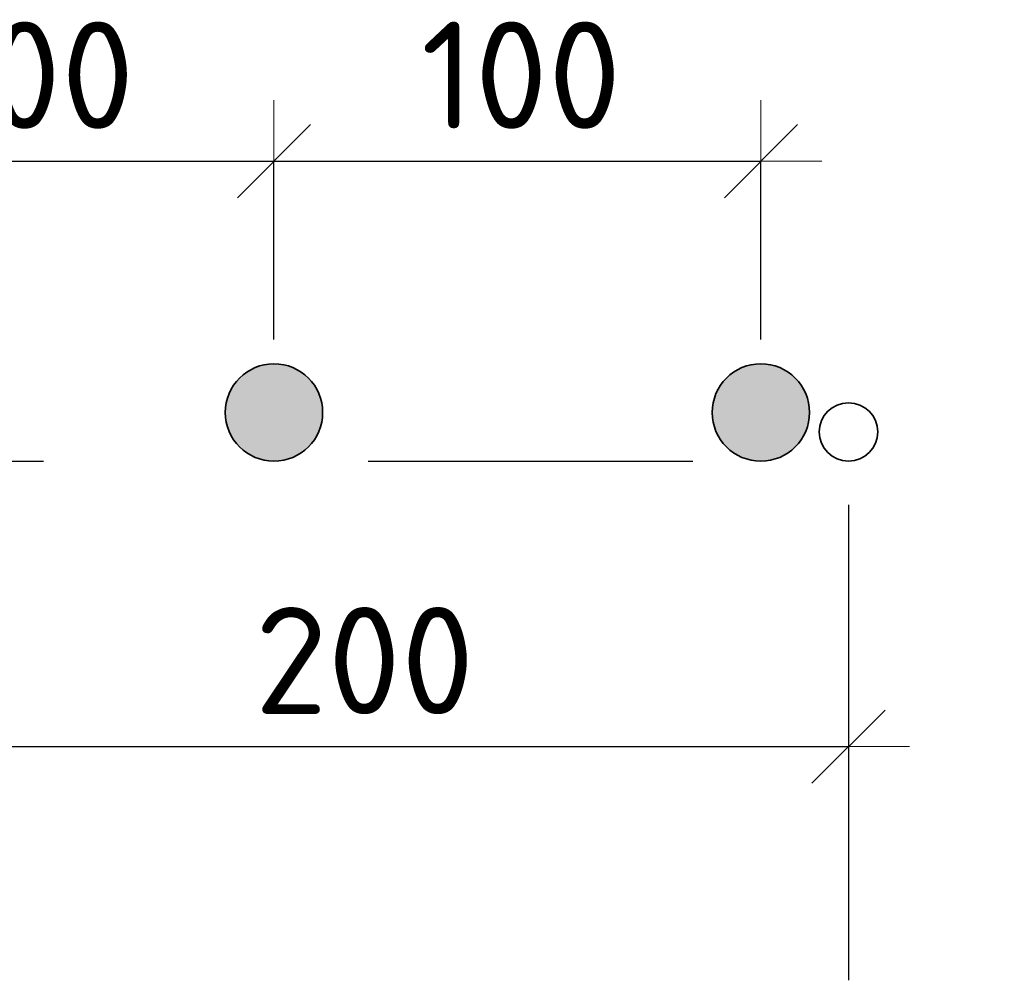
# Model space of a CAD drawing. Header units: metres. Extents: x -38 to 107, y -15 to 21.
# Tile 204 of 254: x 76.814 to 77.117, y 8.067 to 8.363. Entities that reach past the tile are written whole.
import ezdxf

# ---------------------------------------------------------------- set-up
doc = ezdxf.new("R2010")
doc.units = ezdxf.units.M
doc.header["$PDMODE"] = 65
doc.linetypes.add('______2', pattern=[0.0405, 0.03, -0.0105])
for name, color, linetype in [('XR$3$_3898', 7, 'Continuous'), ('XR$4$_3898', 7, 'Continuous'), ('XR$6$_3898', 7, 'Continuous')]:
    doc.layers.add(name, color=color, linetype=linetype)
for name, color, linetype, lineweight in [('XR$3$Размерная линия_ общее', 7, 'Continuous', 13), ('XR$4$Размерная линия_ общее', 7, 'Continuous', 13), ('XR$6$Размерная линия_ общее', 7, 'Continuous', 13)]:
    doc.layers.add(name, color=color, linetype=linetype, lineweight=lineweight)
doc.styles.add('ISOCPEUR', font='txt')
doc.dimstyles.new('DIMSTYLE_8', dxfattribs={"dimtxt": 0.033, "dimasz": 0.0375, "dimexe": 0, "dimexo": 0, "dimgap": 0.0165, "dimtad": 2, "dimdec": 0, "dimlfac": 1000, "dimrnd": 1, "dimzin": 12, "dimdsep": 46, "dimtxsty": 'ISOCPEUR', "dimblk1": 'ALL_ML_STRICH', "dimblk2": 'ALL_ML_STRICH', "dimsah": 1, "dimcen": 0, "dimclrd": 7, "dimclre": 256, "dimclrt": 7, "dimadec": 0, "dimazin": 0, "dimtfac": 1, "dimtdec": 0, "dimtix": 1, "dimtmove": 2, "dimatfit": 3, "dimfxl": 0, "dimtzin": 0, "dimlwd": 0, "dimlwe": -3, "dimarcsym": 0})

# ---------------------------------------------------------------- blocks, each defined once
blk = doc.blocks.new('ALL_ML_STRICH')
at = {"color": 0, "linetype": 'ByBlock', "lineweight": -2}
for p, q in [((0, -0.5), (0, 0.5)), ((-0.3, -0.3), (0.3, 0.3)), ((-1, 0), (0.5, 0))]:
    blk.add_line(p, q, dxfattribs=at)
blk = doc.blocks.new('*D60')
at = {"layer": 'DEFPOINTS', "color": 7, "linetype": 'Continuous', "lineweight": 13, "transparency": 33554687}
for p in [(76.74196, 8.31961), (76.74196, 8.24218), (76.89196, 8.24218)]:
    blk.add_point(p, dxfattribs=at)
at = {"layer": 'XR$3$Размерная линия_ общее', "color": 253, "linetype": 'Continuous', "lineweight": -2, "true_color": 0xa0a0a0, "transparency": 33554687}
for p, q in [((76.74196, 8.26468), (76.74196, 8.31961)), ((76.89196, 8.26468), (76.89196, 8.31961))]:
    blk.add_line(p, q, dxfattribs=at)
at = {"layer": 'XR$3$Размерная линия_ общее', "color": 7, "linetype": 'Continuous', "lineweight": -2, "transparency": 33554687}
blk.add_line((76.74196, 8.31961), (76.89196, 8.31961), dxfattribs=at)
at = {"layer": 'XR$3$Размерная линия_ общее', "color": 7, "linetype": 'Continuous', "lineweight": 13, "transparency": 33554687, "xscale": 0.0375, "yscale": 0.0375, "zscale": 0.0375, "rotation": 180}
blk.add_blockref('ALL_ML_STRICH', (76.74196, 8.31961), dxfattribs=at)
at = {"layer": 'XR$3$Размерная линия_ общее', "color": 7, "linetype": 'Continuous', "lineweight": 13, "transparency": 33554687, "xscale": 0.0375, "yscale": 0.0375, "zscale": 0.0375}
blk.add_blockref('ALL_ML_STRICH', (76.89196, 8.31961), dxfattribs=at)
at = {"layer": 'XR$3$Размерная линия_ общее', "color": 7, "linetype": 'Continuous', "lineweight": 13, "transparency": 33554687, "insert": (76.78726, 8.36261), "char_height": 0.033, "width": 0.00165, "attachment_point": 1, "line_spacing_factor": 0.60241, "style": 'ISOCPEUR'}
blk.add_mtext('100', dxfattribs=at)
blk = doc.blocks.new('*D61')
at = {"layer": 'DEFPOINTS', "color": 7, "linetype": 'Continuous', "lineweight": 13, "transparency": 33554687}
for p in [(76.89196, 8.31961), (76.89196, 8.24218), (77.04196, 8.24218)]:
    blk.add_point(p, dxfattribs=at)
at = {"layer": 'XR$3$Размерная линия_ общее', "color": 253, "linetype": 'Continuous', "lineweight": -2, "true_color": 0xa0a0a0, "transparency": 33554687}
for p, q in [((76.89196, 8.26468), (76.89196, 8.31961)), ((77.04196, 8.26468), (77.04196, 8.31961))]:
    blk.add_line(p, q, dxfattribs=at)
at = {"layer": 'XR$3$Размерная линия_ общее', "color": 7, "linetype": 'Continuous', "lineweight": -2, "transparency": 33554687}
blk.add_line((76.89196, 8.31961), (77.04196, 8.31961), dxfattribs=at)
at = {"layer": 'XR$3$Размерная линия_ общее', "color": 7, "linetype": 'Continuous', "lineweight": 13, "transparency": 33554687, "xscale": 0.0375, "yscale": 0.0375, "zscale": 0.0375, "rotation": 180}
blk.add_blockref('ALL_ML_STRICH', (76.89196, 8.31961), dxfattribs=at)
at = {"layer": 'XR$3$Размерная линия_ общее', "color": 7, "linetype": 'Continuous', "lineweight": 13, "transparency": 33554687, "xscale": 0.0375, "yscale": 0.0375, "zscale": 0.0375}
blk.add_blockref('ALL_ML_STRICH', (77.04196, 8.31961), dxfattribs=at)
at = {"layer": 'XR$3$Размерная линия_ общее', "color": 7, "linetype": 'Continuous', "lineweight": 13, "transparency": 33554687, "insert": (76.93726, 8.36261), "char_height": 0.033, "width": 0.00165, "attachment_point": 1, "line_spacing_factor": 0.60241, "style": 'ISOCPEUR'}
blk.add_mtext('100', dxfattribs=at)
blk = doc.blocks.new('*D64')
at = {"layer": 'DEFPOINTS', "color": 7, "linetype": 'Continuous', "lineweight": 13, "transparency": 33554687}
for p in [(76.76896, 8.23618), (77.06896, 8.23618), (76.76896, 8.13924)]:
    blk.add_point(p, dxfattribs=at)
at = {"layer": 'XR$3$Размерная линия_ общее', "color": 253, "linetype": 'Continuous', "lineweight": -2, "true_color": 0xa0a0a0, "transparency": 33554687}
for p, q in [((76.76896, 8.21368), (76.76896, 8.13924)), ((77.06896, 8.21368), (77.06896, 8.13924))]:
    blk.add_line(p, q, dxfattribs=at)
at = {"layer": 'XR$3$Размерная линия_ общее', "color": 7, "linetype": 'Continuous', "lineweight": -2, "transparency": 33554687}
blk.add_line((76.76896, 8.13924), (77.06896, 8.13924), dxfattribs=at)
at = {"layer": 'XR$3$Размерная линия_ общее', "color": 7, "linetype": 'Continuous', "lineweight": 13, "transparency": 33554687, "xscale": 0.0375, "yscale": 0.0375, "zscale": 0.0375, "rotation": 180}
blk.add_blockref('ALL_ML_STRICH', (76.76896, 8.13924), dxfattribs=at)
at = {"layer": 'XR$3$Размерная линия_ общее', "color": 7, "linetype": 'Continuous', "lineweight": 13, "transparency": 33554687, "xscale": 0.0375, "yscale": 0.0375, "zscale": 0.0375}
blk.add_blockref('ALL_ML_STRICH', (77.06896, 8.13924), dxfattribs=at)
at = {"layer": 'XR$3$Размерная линия_ общее', "color": 7, "linetype": 'Continuous', "lineweight": 13, "transparency": 33554687, "insert": (76.88596, 8.18224), "char_height": 0.033, "width": 0.00165, "attachment_point": 1, "line_spacing_factor": 0.60241, "style": 'ISOCPEUR'}
blk.add_mtext('200', dxfattribs=at)
blk = doc.blocks.new('*D262')
at = {"layer": 'DEFPOINTS', "color": 7, "linetype": 'Continuous', "lineweight": 13, "transparency": 33554687}
for p in [(76.74196, 8.31961), (76.74196, 8.24218), (76.89196, 8.24218)]:
    blk.add_point(p, dxfattribs=at)
at = {"layer": 'XR$4$Размерная линия_ общее', "color": 253, "linetype": 'Continuous', "lineweight": -2, "true_color": 0xa0a0a0, "transparency": 33554687}
for p, q in [((76.74196, 8.26468), (76.74196, 8.31961)), ((76.89196, 8.26468), (76.89196, 8.31961))]:
    blk.add_line(p, q, dxfattribs=at)
at = {"layer": 'XR$4$Размерная линия_ общее', "color": 7, "linetype": 'Continuous', "lineweight": -2, "transparency": 33554687}
blk.add_line((76.74196, 8.31961), (76.89196, 8.31961), dxfattribs=at)
at = {"layer": 'XR$4$Размерная линия_ общее', "color": 7, "linetype": 'Continuous', "lineweight": 13, "transparency": 33554687, "xscale": 0.0375, "yscale": 0.0375, "zscale": 0.0375, "rotation": 180}
blk.add_blockref('ALL_ML_STRICH', (76.74196, 8.31961), dxfattribs=at)
at = {"layer": 'XR$4$Размерная линия_ общее', "color": 7, "linetype": 'Continuous', "lineweight": 13, "transparency": 33554687, "xscale": 0.0375, "yscale": 0.0375, "zscale": 0.0375}
blk.add_blockref('ALL_ML_STRICH', (76.89196, 8.31961), dxfattribs=at)
at = {"layer": 'XR$4$Размерная линия_ общее', "color": 7, "linetype": 'Continuous', "lineweight": 13, "transparency": 33554687, "insert": (76.78726, 8.36261), "char_height": 0.033, "width": 0.00165, "attachment_point": 1, "line_spacing_factor": 0.60241, "style": 'ISOCPEUR'}
blk.add_mtext('100', dxfattribs=at)
blk = doc.blocks.new('*D263')
at = {"layer": 'DEFPOINTS', "color": 7, "linetype": 'Continuous', "lineweight": 13, "transparency": 33554687}
for p in [(76.89196, 8.31961), (76.89196, 8.24218), (77.04196, 8.24218)]:
    blk.add_point(p, dxfattribs=at)
at = {"layer": 'XR$4$Размерная линия_ общее', "color": 253, "linetype": 'Continuous', "lineweight": -2, "true_color": 0xa0a0a0, "transparency": 33554687}
for p, q in [((76.89196, 8.26468), (76.89196, 8.31961)), ((77.04196, 8.26468), (77.04196, 8.31961))]:
    blk.add_line(p, q, dxfattribs=at)
at = {"layer": 'XR$4$Размерная линия_ общее', "color": 7, "linetype": 'Continuous', "lineweight": -2, "transparency": 33554687}
blk.add_line((76.89196, 8.31961), (77.04196, 8.31961), dxfattribs=at)
at = {"layer": 'XR$4$Размерная линия_ общее', "color": 7, "linetype": 'Continuous', "lineweight": 13, "transparency": 33554687, "xscale": 0.0375, "yscale": 0.0375, "zscale": 0.0375, "rotation": 180}
blk.add_blockref('ALL_ML_STRICH', (76.89196, 8.31961), dxfattribs=at)
at = {"layer": 'XR$4$Размерная линия_ общее', "color": 7, "linetype": 'Continuous', "lineweight": 13, "transparency": 33554687, "xscale": 0.0375, "yscale": 0.0375, "zscale": 0.0375}
blk.add_blockref('ALL_ML_STRICH', (77.04196, 8.31961), dxfattribs=at)
at = {"layer": 'XR$4$Размерная линия_ общее', "color": 7, "linetype": 'Continuous', "lineweight": 13, "transparency": 33554687, "insert": (76.93726, 8.36261), "char_height": 0.033, "width": 0.00165, "attachment_point": 1, "line_spacing_factor": 0.60241, "style": 'ISOCPEUR'}
blk.add_mtext('100', dxfattribs=at)
blk = doc.blocks.new('*D266')
at = {"layer": 'DEFPOINTS', "color": 7, "linetype": 'Continuous', "lineweight": 13, "transparency": 33554687}
for p in [(76.76896, 8.23618), (77.06896, 8.23618), (76.76896, 8.13924)]:
    blk.add_point(p, dxfattribs=at)
at = {"layer": 'XR$4$Размерная линия_ общее', "color": 253, "linetype": 'Continuous', "lineweight": -2, "true_color": 0xa0a0a0, "transparency": 33554687}
for p, q in [((76.76896, 8.21368), (76.76896, 8.13924)), ((77.06896, 8.21368), (77.06896, 8.13924))]:
    blk.add_line(p, q, dxfattribs=at)
at = {"layer": 'XR$4$Размерная линия_ общее', "color": 7, "linetype": 'Continuous', "lineweight": -2, "transparency": 33554687}
blk.add_line((76.76896, 8.13924), (77.06896, 8.13924), dxfattribs=at)
at = {"layer": 'XR$4$Размерная линия_ общее', "color": 7, "linetype": 'Continuous', "lineweight": 13, "transparency": 33554687, "xscale": 0.0375, "yscale": 0.0375, "zscale": 0.0375, "rotation": 180}
blk.add_blockref('ALL_ML_STRICH', (76.76896, 8.13924), dxfattribs=at)
at = {"layer": 'XR$4$Размерная линия_ общее', "color": 7, "linetype": 'Continuous', "lineweight": 13, "transparency": 33554687, "xscale": 0.0375, "yscale": 0.0375, "zscale": 0.0375}
blk.add_blockref('ALL_ML_STRICH', (77.06896, 8.13924), dxfattribs=at)
at = {"layer": 'XR$4$Размерная линия_ общее', "color": 7, "linetype": 'Continuous', "lineweight": 13, "transparency": 33554687, "insert": (76.88596, 8.18224), "char_height": 0.033, "width": 0.00165, "attachment_point": 1, "line_spacing_factor": 0.60241, "style": 'ISOCPEUR'}
blk.add_mtext('200', dxfattribs=at)
blk = doc.blocks.new('*D901')
at = {"layer": 'DEFPOINTS', "color": 7, "linetype": 'Continuous', "lineweight": 13, "transparency": 33554687}
for p in [(76.74196, 8.31961), (76.74196, 8.24218), (76.89196, 8.24218)]:
    blk.add_point(p, dxfattribs=at)
at = {"layer": 'XR$6$Размерная линия_ общее', "color": 253, "linetype": 'Continuous', "lineweight": -2, "true_color": 0xa0a0a0, "transparency": 33554687}
for p, q in [((76.74196, 8.26468), (76.74196, 8.31961)), ((76.89196, 8.26468), (76.89196, 8.31961))]:
    blk.add_line(p, q, dxfattribs=at)
at = {"layer": 'XR$6$Размерная линия_ общее', "color": 7, "linetype": 'Continuous', "lineweight": -2, "transparency": 33554687}
blk.add_line((76.74196, 8.31961), (76.89196, 8.31961), dxfattribs=at)
at = {"layer": 'XR$6$Размерная линия_ общее', "color": 7, "linetype": 'Continuous', "lineweight": 13, "transparency": 33554687, "xscale": 0.0375, "yscale": 0.0375, "zscale": 0.0375, "rotation": 180}
blk.add_blockref('ALL_ML_STRICH', (76.74196, 8.31961), dxfattribs=at)
at = {"layer": 'XR$6$Размерная линия_ общее', "color": 7, "linetype": 'Continuous', "lineweight": 13, "transparency": 33554687, "xscale": 0.0375, "yscale": 0.0375, "zscale": 0.0375}
blk.add_blockref('ALL_ML_STRICH', (76.89196, 8.31961), dxfattribs=at)
at = {"layer": 'XR$6$Размерная линия_ общее', "color": 7, "linetype": 'Continuous', "lineweight": 13, "transparency": 33554687, "insert": (76.78726, 8.36261), "char_height": 0.033, "width": 0.00165, "attachment_point": 1, "line_spacing_factor": 0.60241, "style": 'ISOCPEUR'}
blk.add_mtext('100', dxfattribs=at)
blk = doc.blocks.new('*D902')
at = {"layer": 'DEFPOINTS', "color": 7, "linetype": 'Continuous', "lineweight": 13, "transparency": 33554687}
for p in [(76.89196, 8.31961), (76.89196, 8.24218), (77.04196, 8.24218)]:
    blk.add_point(p, dxfattribs=at)
at = {"layer": 'XR$6$Размерная линия_ общее', "color": 253, "linetype": 'Continuous', "lineweight": -2, "true_color": 0xa0a0a0, "transparency": 33554687}
for p, q in [((76.89196, 8.26468), (76.89196, 8.31961)), ((77.04196, 8.26468), (77.04196, 8.31961))]:
    blk.add_line(p, q, dxfattribs=at)
at = {"layer": 'XR$6$Размерная линия_ общее', "color": 7, "linetype": 'Continuous', "lineweight": -2, "transparency": 33554687}
blk.add_line((76.89196, 8.31961), (77.04196, 8.31961), dxfattribs=at)
at = {"layer": 'XR$6$Размерная линия_ общее', "color": 7, "linetype": 'Continuous', "lineweight": 13, "transparency": 33554687, "xscale": 0.0375, "yscale": 0.0375, "zscale": 0.0375, "rotation": 180}
blk.add_blockref('ALL_ML_STRICH', (76.89196, 8.31961), dxfattribs=at)
at = {"layer": 'XR$6$Размерная линия_ общее', "color": 7, "linetype": 'Continuous', "lineweight": 13, "transparency": 33554687, "xscale": 0.0375, "yscale": 0.0375, "zscale": 0.0375}
blk.add_blockref('ALL_ML_STRICH', (77.04196, 8.31961), dxfattribs=at)
at = {"layer": 'XR$6$Размерная линия_ общее', "color": 7, "linetype": 'Continuous', "lineweight": 13, "transparency": 33554687, "insert": (76.93726, 8.36261), "char_height": 0.033, "width": 0.00165, "attachment_point": 1, "line_spacing_factor": 0.60241, "style": 'ISOCPEUR'}
blk.add_mtext('100', dxfattribs=at)
blk = doc.blocks.new('*D905')
at = {"layer": 'DEFPOINTS', "color": 7, "linetype": 'Continuous', "lineweight": 13, "transparency": 33554687}
for p in [(76.76896, 8.23618), (77.06896, 8.23618), (76.76896, 8.13924)]:
    blk.add_point(p, dxfattribs=at)
at = {"layer": 'XR$6$Размерная линия_ общее', "color": 253, "linetype": 'Continuous', "lineweight": -2, "true_color": 0xa0a0a0, "transparency": 33554687}
for p, q in [((76.76896, 8.21368), (76.76896, 8.13924)), ((77.06896, 8.21368), (77.06896, 8.13924))]:
    blk.add_line(p, q, dxfattribs=at)
at = {"layer": 'XR$6$Размерная линия_ общее', "color": 7, "linetype": 'Continuous', "lineweight": -2, "transparency": 33554687}
blk.add_line((76.76896, 8.13924), (77.06896, 8.13924), dxfattribs=at)
at = {"layer": 'XR$6$Размерная линия_ общее', "color": 7, "linetype": 'Continuous', "lineweight": 13, "transparency": 33554687, "xscale": 0.0375, "yscale": 0.0375, "zscale": 0.0375, "rotation": 180}
blk.add_blockref('ALL_ML_STRICH', (76.76896, 8.13924), dxfattribs=at)
at = {"layer": 'XR$6$Размерная линия_ общее', "color": 7, "linetype": 'Continuous', "lineweight": 13, "transparency": 33554687, "xscale": 0.0375, "yscale": 0.0375, "zscale": 0.0375}
blk.add_blockref('ALL_ML_STRICH', (77.06896, 8.13924), dxfattribs=at)
at = {"layer": 'XR$6$Размерная линия_ общее', "color": 7, "linetype": 'Continuous', "lineweight": 13, "transparency": 33554687, "insert": (76.88596, 8.18224), "char_height": 0.033, "width": 0.00165, "attachment_point": 1, "line_spacing_factor": 0.60241, "style": 'ISOCPEUR'}
blk.add_mtext('200', dxfattribs=at)

msp = doc.modelspace()

# ---------------------------------------------------------------- hatches: boundary and pattern name
at = {"linetype": 'Continuous', "lineweight": 25, "true_color": 0xa2a2a2, "transparency": 33554687}
for points in [[(76.90386, 8.25131), (76.90257, 8.25278), (76.9011, 8.25408), (76.89946, 8.25517), (76.8977, 8.25603), (76.89585, 8.25667), (76.89392, 8.25705), (76.89196, 8.25718), (76.89001, 8.25705), (76.88808, 8.25667), (76.88622, 8.25603), (76.88446, 8.25517), (76.88283, 8.25408), (76.88136, 8.25278), (76.88006, 8.25131), (76.87897, 8.24968), (76.87811, 8.24792), (76.87748, 8.24606), (76.87709, 8.24413), (76.87696, 8.24218), (76.87709, 8.24022), (76.87748, 8.23829), (76.87811, 8.23644), (76.87897, 8.23468), (76.88006, 8.23305), (76.88136, 8.23157), (76.88283, 8.23028), (76.88446, 8.22919), (76.88622, 8.22832), (76.88808, 8.22769), (76.89001, 8.2273), (76.89196, 8.22718), (76.89392, 8.2273), (76.89585, 8.22769), (76.8977, 8.22832), (76.89946, 8.22919), (76.9011, 8.23028), (76.90257, 8.23157), (76.90386, 8.23305), (76.90495, 8.23468), (76.90582, 8.23644), (76.90645, 8.23829), (76.90684, 8.24022), (76.90696, 8.24218), (76.90684, 8.24413), (76.90645, 8.24606), (76.90582, 8.24792), (76.90495, 8.24968)], [(76.90386, 8.25131), (76.90257, 8.25278), (76.9011, 8.25408), (76.89946, 8.25517), (76.8977, 8.25603), (76.89585, 8.25667), (76.89392, 8.25705), (76.89196, 8.25718), (76.89001, 8.25705), (76.88808, 8.25667), (76.88622, 8.25603), (76.88446, 8.25517), (76.88283, 8.25408), (76.88136, 8.25278), (76.88006, 8.25131), (76.87897, 8.24968), (76.87811, 8.24792), (76.87748, 8.24606), (76.87709, 8.24413), (76.87696, 8.24218), (76.87709, 8.24022), (76.87748, 8.23829), (76.87811, 8.23644), (76.87897, 8.23468), (76.88006, 8.23305), (76.88136, 8.23157), (76.88283, 8.23028), (76.88446, 8.22919), (76.88622, 8.22832), (76.88808, 8.22769), (76.89001, 8.2273), (76.89196, 8.22718), (76.89392, 8.2273), (76.89585, 8.22769), (76.8977, 8.22832), (76.89946, 8.22919), (76.9011, 8.23028), (76.90257, 8.23157), (76.90386, 8.23305), (76.90495, 8.23468), (76.90582, 8.23644), (76.90645, 8.23829), (76.90684, 8.24022), (76.90696, 8.24218), (76.90684, 8.24413), (76.90645, 8.24606), (76.90582, 8.24792), (76.90495, 8.24968)], [(76.90386, 8.25131), (76.90257, 8.25278), (76.9011, 8.25408), (76.89946, 8.25517), (76.8977, 8.25603), (76.89585, 8.25667), (76.89392, 8.25705), (76.89196, 8.25718), (76.89001, 8.25705), (76.88808, 8.25667), (76.88622, 8.25603), (76.88446, 8.25517), (76.88283, 8.25408), (76.88136, 8.25278), (76.88006, 8.25131), (76.87897, 8.24968), (76.87811, 8.24792), (76.87748, 8.24606), (76.87709, 8.24413), (76.87696, 8.24218), (76.87709, 8.24022), (76.87748, 8.23829), (76.87811, 8.23644), (76.87897, 8.23468), (76.88006, 8.23305), (76.88136, 8.23157), (76.88283, 8.23028), (76.88446, 8.22919), (76.88622, 8.22832), (76.88808, 8.22769), (76.89001, 8.2273), (76.89196, 8.22718), (76.89392, 8.2273), (76.89585, 8.22769), (76.8977, 8.22832), (76.89946, 8.22919), (76.9011, 8.23028), (76.90257, 8.23157), (76.90386, 8.23305), (76.90495, 8.23468), (76.90582, 8.23644), (76.90645, 8.23829), (76.90684, 8.24022), (76.90696, 8.24218), (76.90684, 8.24413), (76.90645, 8.24606), (76.90582, 8.24792), (76.90495, 8.24968)], [(77.05386, 8.25131), (77.05257, 8.25278), (77.0511, 8.25408), (77.04946, 8.25517), (77.0477, 8.25603), (77.04585, 8.25667), (77.04392, 8.25705), (77.04196, 8.25718), (77.04001, 8.25705), (77.03808, 8.25667), (77.03622, 8.25603), (77.03446, 8.25517), (77.03283, 8.25408), (77.03136, 8.25278), (77.03006, 8.25131), (77.02897, 8.24968), (77.02811, 8.24792), (77.02748, 8.24606), (77.02709, 8.24413), (77.02696, 8.24218), (77.02709, 8.24022), (77.02748, 8.23829), (77.02811, 8.23644), (77.02897, 8.23468), (77.03006, 8.23305), (77.03136, 8.23157), (77.03283, 8.23028), (77.03446, 8.22919), (77.03622, 8.22832), (77.03808, 8.22769), (77.04001, 8.2273), (77.04196, 8.22718), (77.04392, 8.2273), (77.04585, 8.22769), (77.0477, 8.22832), (77.04946, 8.22919), (77.0511, 8.23028), (77.05257, 8.23157), (77.05386, 8.23305), (77.05495, 8.23468), (77.05582, 8.23644), (77.05645, 8.23829), (77.05684, 8.24022), (77.05696, 8.24218), (77.05684, 8.24413), (77.05645, 8.24606), (77.05582, 8.24792), (77.05495, 8.24968)], [(77.05386, 8.25131), (77.05257, 8.25278), (77.0511, 8.25408), (77.04946, 8.25517), (77.0477, 8.25603), (77.04585, 8.25667), (77.04392, 8.25705), (77.04196, 8.25718), (77.04001, 8.25705), (77.03808, 8.25667), (77.03622, 8.25603), (77.03446, 8.25517), (77.03283, 8.25408), (77.03136, 8.25278), (77.03006, 8.25131), (77.02897, 8.24968), (77.02811, 8.24792), (77.02748, 8.24606), (77.02709, 8.24413), (77.02696, 8.24218), (77.02709, 8.24022), (77.02748, 8.23829), (77.02811, 8.23644), (77.02897, 8.23468), (77.03006, 8.23305), (77.03136, 8.23157), (77.03283, 8.23028), (77.03446, 8.22919), (77.03622, 8.22832), (77.03808, 8.22769), (77.04001, 8.2273), (77.04196, 8.22718), (77.04392, 8.2273), (77.04585, 8.22769), (77.0477, 8.22832), (77.04946, 8.22919), (77.0511, 8.23028), (77.05257, 8.23157), (77.05386, 8.23305), (77.05495, 8.23468), (77.05582, 8.23644), (77.05645, 8.23829), (77.05684, 8.24022), (77.05696, 8.24218), (77.05684, 8.24413), (77.05645, 8.24606), (77.05582, 8.24792), (77.05495, 8.24968)], [(77.05386, 8.25131), (77.05257, 8.25278), (77.0511, 8.25408), (77.04946, 8.25517), (77.0477, 8.25603), (77.04585, 8.25667), (77.04392, 8.25705), (77.04196, 8.25718), (77.04001, 8.25705), (77.03808, 8.25667), (77.03622, 8.25603), (77.03446, 8.25517), (77.03283, 8.25408), (77.03136, 8.25278), (77.03006, 8.25131), (77.02897, 8.24968), (77.02811, 8.24792), (77.02748, 8.24606), (77.02709, 8.24413), (77.02696, 8.24218), (77.02709, 8.24022), (77.02748, 8.23829), (77.02811, 8.23644), (77.02897, 8.23468), (77.03006, 8.23305), (77.03136, 8.23157), (77.03283, 8.23028), (77.03446, 8.22919), (77.03622, 8.22832), (77.03808, 8.22769), (77.04001, 8.2273), (77.04196, 8.22718), (77.04392, 8.2273), (77.04585, 8.22769), (77.0477, 8.22832), (77.04946, 8.22919), (77.0511, 8.23028), (77.05257, 8.23157), (77.05386, 8.23305), (77.05495, 8.23468), (77.05582, 8.23644), (77.05645, 8.23829), (77.05684, 8.24022), (77.05696, 8.24218), (77.05684, 8.24413), (77.05645, 8.24606), (77.05582, 8.24792), (77.05495, 8.24968)]]:
    msp.add_hatch(color=253, dxfattribs=at).paths.add_polyline_path(points)

# ---------------------------------------------------------------- linework, layer by layer
at = {"color": 8, "linetype": '______2', "lineweight": -3, "true_color": 0x737373, "transparency": 33554687}
msp.add_line((76.12096, 8.22718), (77.11696, 8.22718), dxfattribs=at)
msp.add_line((76.12096, 8.22718), (77.11696, 8.22718), dxfattribs=at)
msp.add_line((76.12096, 8.22718), (77.11696, 8.22718), dxfattribs=at)
at = {"layer": 'XR$3$_3898', "color": 7, "linetype": 'Continuous', "lineweight": 35, "transparency": 33554687}
for centre, radius in [((76.89196, 8.24218), 0.015), ((77.04196, 8.24218), 0.015), ((77.06896, 8.23618), 0.009)]:
    msp.add_circle(centre, radius, dxfattribs=at)
at = {"layer": 'XR$3$Размерная линия_ общее', "color": 253, "linetype": 'Continuous', "lineweight": -3, "true_color": 0xa0a0a0, "transparency": 33554687}
msp.add_line((77.06896, 8.13924), (77.06896, 8.06724), dxfattribs=at)
at = {"layer": 'XR$4$_3898', "color": 7, "linetype": 'Continuous', "lineweight": 35, "transparency": 33554687}
for centre, radius in [((76.89196, 8.24218), 0.015), ((77.04196, 8.24218), 0.015), ((77.06896, 8.23618), 0.009)]:
    msp.add_circle(centre, radius, dxfattribs=at)
at = {"layer": 'XR$4$Размерная линия_ общее', "color": 253, "linetype": 'Continuous', "lineweight": -3, "true_color": 0xa0a0a0, "transparency": 33554687}
msp.add_line((77.06896, 8.13924), (77.06896, 8.06724), dxfattribs=at)
at = {"layer": 'XR$6$_3898', "color": 7, "linetype": 'Continuous', "lineweight": 35, "transparency": 33554687}
for centre, radius in [((76.89196, 8.24218), 0.015), ((77.04196, 8.24218), 0.015), ((77.06896, 8.23618), 0.009)]:
    msp.add_circle(centre, radius, dxfattribs=at)
at = {"layer": 'XR$6$Размерная линия_ общее', "color": 253, "linetype": 'Continuous', "lineweight": -3, "true_color": 0xa0a0a0, "transparency": 33554687}
msp.add_line((77.06896, 8.13924), (77.06896, 8.06724), dxfattribs=at)

# ---------------------------------------------------------------- dimensions: what is measured, and where the dimension line sits
at = {"layer": 'XR$3$Размерная линия_ общее', "color": 7, "linetype": 'Continuous', "lineweight": 13, "transparency": 33554687}
for base, p1, p2, text, picture, middle in [((76.89196, 8.31961), (76.74196, 8.26468), (76.89196, 8.26468), '100', '*D60', (76.81696, 8.33611)), ((77.04196, 8.31961), (76.89196, 8.26468), (77.04196, 8.26468), '100', '*D61', (76.96696, 8.33611)), ((77.06896, 8.13924), (76.76896, 8.21368), (77.06896, 8.21368), '200', '*D64', (76.91896, 8.15574))]:
    dim = msp.add_linear_dim(base=base, p1=p1, p2=p2, text=text, dimstyle='DIMSTYLE_8', override={"dimpost": '<>', "dimclrd": 7, "dimclre": 253, "dimclrt": 7, "dimlwd": 0, "dimlwe": 65533}, dxfattribs=at)
    dim.commit()
    dim.dimension.update_dxf_attribs({"geometry": picture, "text_midpoint": middle, "dimtype": 160})
at = {"layer": 'XR$4$Размерная линия_ общее', "color": 7, "linetype": 'Continuous', "lineweight": 13, "transparency": 33554687}
for base, p1, p2, text, picture, middle in [((76.89196, 8.31961), (76.74196, 8.26468), (76.89196, 8.26468), '100', '*D262', (76.81696, 8.33611)), ((77.04196, 8.31961), (76.89196, 8.26468), (77.04196, 8.26468), '100', '*D263', (76.96696, 8.33611)), ((77.06896, 8.13924), (76.76896, 8.21368), (77.06896, 8.21368), '200', '*D266', (76.91896, 8.15574))]:
    dim = msp.add_linear_dim(base=base, p1=p1, p2=p2, text=text, dimstyle='DIMSTYLE_8', override={"dimpost": '<>', "dimclrd": 7, "dimclre": 253, "dimclrt": 7, "dimlwd": 0, "dimlwe": 65533}, dxfattribs=at)
    dim.commit()
    dim.dimension.update_dxf_attribs({"geometry": picture, "text_midpoint": middle, "dimtype": 160})
at = {"layer": 'XR$6$Размерная линия_ общее', "color": 7, "linetype": 'Continuous', "lineweight": 13, "transparency": 33554687}
for base, p1, p2, text, picture, middle in [((76.89196, 8.31961), (76.74196, 8.26468), (76.89196, 8.26468), '100', '*D901', (76.81696, 8.33611)), ((77.04196, 8.31961), (76.89196, 8.26468), (77.04196, 8.26468), '100', '*D902', (76.96696, 8.33611)), ((77.06896, 8.13924), (76.76896, 8.21368), (77.06896, 8.21368), '200', '*D905', (76.91896, 8.15574))]:
    dim = msp.add_linear_dim(base=base, p1=p1, p2=p2, text=text, dimstyle='DIMSTYLE_8', override={"dimpost": '<>', "dimclrd": 7, "dimclre": 253, "dimclrt": 7, "dimlwd": 0, "dimlwe": 65533}, dxfattribs=at)
    dim.commit()
    dim.dimension.update_dxf_attribs({"geometry": picture, "text_midpoint": middle, "dimtype": 160})

doc.saveas('drawing.dxf')
